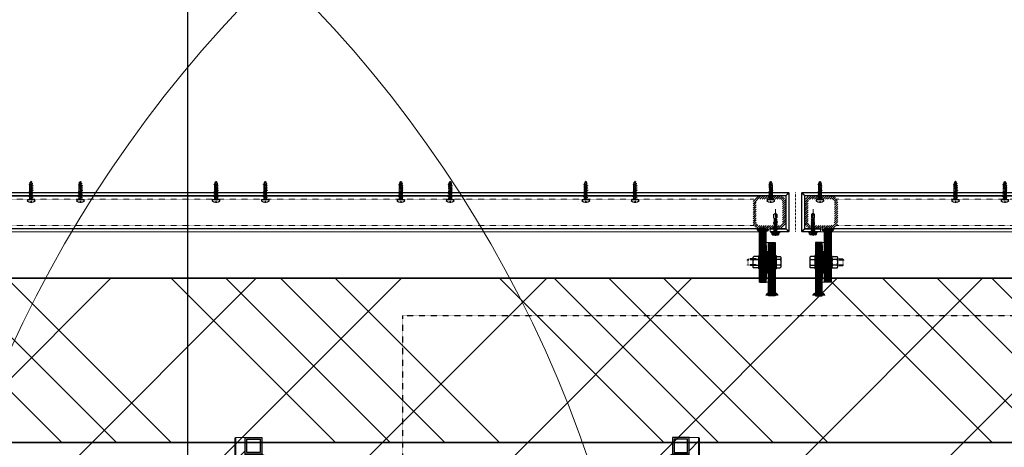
# Model space of a CAD drawing. Header units: millimetres. Extents: x -226731 to 126254, y -16359 to 60195.
# Tile 172 of 256: x -156328 to -155130, y 20519 to 21039. Entities that reach past the tile are written whole.
import ezdxf

# ---------------------------------------------------------------- set-up
doc = ezdxf.new("R2010")
doc.units = ezdxf.units.MM
doc.header["$LTSCALE"] = 0.1
doc.header["$MEASUREMENT"] = 0
for name, pattern in [('$0$HIDDEN', [0.375, 0.25, -0.125]), ('CENTER', [2, 1.25, -0.25, 0.25, -0.25]), ('HIDDEN', [0.375, 0.25, -0.125])]:
    doc.linetypes.add(name, pattern=pattern)
doc.layers.get('0').update_dxf_attribs({"lineweight": 5})
for name, color, linetype, lineweight in [('0_CCE_ FF_SIDE WALL SPRINKLER', 6, 'Continuous', 0), ('2_Centerline', 1, 'CENTER', 15), ('3_Hatch', 8, 'Continuous', 0), ('5. ACP', 4, 'Continuous', 13), ('ETECHNO-HVAC-CHW-RETURN', 5, 'Continuous', 30), ('HATCH', 9, 'Continuous', 0), ('PLY', 8, 'Continuous', 0), ('S2-Civil plan', 5, 'Continuous', 5), ('sag rod', 4, 'Continuous', 0), ('SPRINKLER COVERAGE AREA', 1, 'Continuous', 9)]:
    doc.layers.add(name, color=color, linetype=linetype, lineweight=lineweight)
for name, color, linetype in [('8_M-Steel', 32, 'Continuous'), ('9_Screws-Anchors', 1, 'Continuous'), ('A-Anno-Note', 211, 'Continuous'), ('CENTER LINE', 8, 'CENTER'), ('ELEVATION_4', 8, 'Continuous'), ('ETECHNO-HVAC-CHW-SUPPLY', 3, 'Continuous'), ('ETECHNO-HVAC-CUTOUT', 1, 'Continuous'), ('FIRE FIGHTING SERVICES', 5, 'Continuous'), ('HARDWARES', 7, 'Continuous'), ('HATCH-RCC', 205, 'Continuous'), ('NPC-P-Waste Water Pipe', 5, 'Continuous')]:
    doc.layers.add(name, color=color, linetype=linetype)
doc.layers.add('V.PORT', color=3, linetype='Continuous', plot=False)
doc.layers.add('ZINC HATCH', color=7, linetype='Continuous', true_color=0x827064, transparency=0.8)
doc.styles.add('A-ANNO-DIM regular', font='isocp.shx')
doc.dimstyles.new('A-100mm-Regular', dxfattribs={"dimtxt": 200, "dimasz": 100, "dimexe": 100, "dimexo": 10, "dimgap": 50, "dimtad": 1, "dimdec": 0, "dimzin": 12, "dimdsep": 46, "dimtxsty": 'A-ANNO-DIM regular', "dimblk": 'ARCHTICK', "dimcen": 0, "dimdle": 100, "dimclrd": 205, "dimclre": 205, "dimclrt": 211, "dimadec": 0, "dimazin": 0, "dimtfac": 1, "dimtdec": 0, "dimtix": 1, "dimtmove": 2, "dimatfit": 3, "dimldrblk": 'ARCHTICK', "dimfxl": 0, "dimtvp": 1, "dimtolj": 1, "dimtzin": 0, "dimarcsym": 0})
pattern_1 = [(225, (6209245.7714, 2014510.983), (1.3258252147, -1.3258252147), [])]
pattern_2 = [(45, (-6208149.8174, -2015614.983), (-0.88388347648, 0.88388347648), []), (135, (-6208149.8174, -2015614.983), (-0.88388347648, -0.88388347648), [])]
pattern_3 = [(45, (1e-10, 131.4376), (-0.8838835, 0.8838835), [])]
pattern_4 = [(45, (-6208149.8174, -2015603.983), (-0.88388347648, 0.88388347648), []), (135, (-6208149.8174, -2015603.983), (-0.88388347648, -0.88388347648), [])]
pattern_5 = [(45, (1e-10, 142.4376), (-0.8838835, 0.8838835), [])]

# ---------------------------------------------------------------- blocks, each defined once
blk = doc.blocks.new('*U434')
at = {"layer": 'CENTER LINE', "color": 8, "linetype": 'CENTER'}
blk.add_line((0, -19.1), (0, 3.8), dxfattribs=at)
at = {"layer": 'HARDWARES', "color": 8, "linetype": 'Continuous'}
for p, q in [((-4.5, 0), (-4.5, 1.2)), ((4.5, 0), (-4.5, 0)), ((-0.7, 2.6), (-0.7, 3.3)), ((0.7, 2.6), (-0.7, 2.6)), ((0.7, 2.6), (0.7, 3.3)), ((4.5, 1.2), (4.5, 0))]:
    blk.add_line(p, q, dxfattribs=at)
at = {"layer": 'HARDWARES', "color": 8}
for p, q in [((4.5, 0), (-4.5, 0)), ((4.5, 0.8), (4.5, 0))]:
    blk.add_line(p, q, dxfattribs=at)
at = {"layer": 'HARDWARES', "color": 8, "linetype": 'HIDDEN'}
for p, q in [((1.4, 0), (1.4, -0.3)), ((-1.4, -2.1), (-1.4, -3.5)), ((-1.4, -4.2), (-1.4, -5.6)), ((-1.4, -6.3), (-1.4, -7.7)), ((-1.4, -8.4), (-1.4, -9.8)), ((-1.4, -10.5), (-1.4, -11.9)), ((1.4, -1), (1.4, -2.4)), ((1.4, -3.1), (1.4, -4.5)), ((1.4, -5.2), (1.4, -6.6)), ((1.4, -7.3), (1.4, -8.7)), ((1.4, -9.4), (1.4, -10.8)), ((1.4, -11.5), (1.4, -12.9)), ((1.1, -19.5), (-1.8, -20.6)), ((2, -19.8), (-1.8, -20.6)), ((-1.8, -20.6), (-0.9, -20.9)), ((-1.4, -12.6), (-1.4, -14)), ((-1.4, -14.7), (-1.4, -16.1)), ((-0.9, -20.9), (2, -19.8)), ((1.1, -19.5), (2, -19.8)), ((1.4, -13.6), (1.4, -15))]:
    blk.add_line(p, q, dxfattribs=at)
for points in [[(-1.4, 0), (-1.4, -1.4)], [(2.4, -0.7), (1.4, -0.3), (-2.4, -1.7), (2.4, -0.7), (-1.4, -2.1), (-2.4, -1.7)], [(2.4, -2.8), (1.4, -2.4), (-2.4, -3.8), (2.4, -2.8), (-1.4, -4.2), (-2.4, -3.8)], [(2.4, -4.9), (1.4, -4.5), (-2.4, -5.9), (2.4, -4.9), (-1.4, -6.3), (-2.4, -5.9)], [(2.4, -7), (1.4, -6.6), (-2.4, -8), (2.4, -7), (-1.4, -8.4), (-2.4, -8)], [(2.4, -9.1), (1.4, -8.7), (-2.4, -10.1), (2.4, -9.1), (-1.4, -10.5), (-2.4, -10.1)], [(2.4, -11.2), (1.4, -10.8), (-2.4, -12.2), (2.4, -11.2), (-1.4, -12.6), (-2.4, -12.2)], [(2.4, -13.3), (1.4, -12.9), (-2.4, -14.3), (2.4, -13.3), (-1.4, -14.7), (-2.4, -14.3)], [(2.4, -15.4), (1.4, -15), (-2.4, -16.4), (2.4, -15.4), (-1.4, -16.8), (-2.4, -16.4)], [(2.4, -17.5), (1.5, -17.1), (-2.4, -18.5), (2.4, -17.5), (-1.4, -18.9), (-2.4, -18.5)]]:
    blk.add_lwpolyline(points, dxfattribs=at)
at = {"layer": 'HARDWARES', "color": 8, "linetype": 'Continuous'}
for centre, radius, start, end in [((-3.1, 1.2), 1.37, 131.7376, 180), ((-0.7, -2.3), 5.57, 89.5407, 126.6338), ((0.7, -2.3), 5.57, 53.3662, 90.4593), ((3.1, 1.2), 1.37, 0, 48.2624)]:
    blk.add_arc(centre, radius, start, end, dxfattribs=at)
at = {"layer": 'HARDWARES', "color": 8, "linetype": 'HIDDEN'}
for centre, start, end in [((15.4, -16), 182.508, 187.2926), ((15.3, -16), 189.5795, 194.5622), ((15.3, -16), 196.6931, 203.9435), ((-15.3, -16), 336.0565, 345.4243), ((-15.3, -16), 347.9668, 353.6815), ((-15.3, -16), 356.0961, 1.0584)]:
    blk.add_arc(centre, 16.8, start, end, dxfattribs=at)
blk = doc.blocks.new('A$C42b1a113')
at = {"layer": 'HARDWARES', "rotation": 270}
for p in [(8.8, 30), (8.8, -30)]:
    blk.add_blockref('*U434', p, dxfattribs=at)
blk = doc.blocks.new('*U559')
at = {"layer": '3_Hatch'}
blk.add_blockref('A$C42b1a113', (68.5, 0), dxfattribs=at)
blk = doc.blocks.new('*U558')
at = {"layer": '3_Hatch', "color": 0, "linetype": 'ByBlock', "lineweight": -2}
for p in [(0, 2025), (0, 1800), (0, 1575), (0, 1350), (0, 1125), (0, 900)]:
    blk.add_blockref('*U559', p, dxfattribs=at)
blk = doc.blocks.new('A$C77ddd433')
at = {"layer": '2_Centerline', "color": 8, "linetype": 'CENTER', "ltscale": 0.25}
blk.add_lwpolyline([(0, -4.6), (0, 27.8)], dxfattribs=at)
at = {"layer": 'HARDWARES', "color": 8, "linetype": 'HIDDEN'}
for p, q in [((2.1, 15.1), (-2.1, 14.4)), ((-2.1, 14.4), (-1.6, 14.7)), ((-1.4, 14.5), (-2.1, 14.4)), ((-2.1, 14.4), (-1.6, 14.1)), ((2.1, 13.6), (-2.1, 12.9)), ((-2.1, 12.9), (-1.6, 13.2)), ((-2.1, 12.9), (-1.6, 12.6)), ((2.1, 12.3), (-2.1, 11.7)), ((-1.9, 15.9), (-1.6, 16.1)), ((-1.9, 15.9), (-1.6, 16)), ((-1.8, 15.7), (-1.9, 15.9)), ((-1.6, 17.1), (-1.8, 17)), ((-1.8, 17), (-1.6, 16.9)), ((-1.8, 17), (-1.8, 17)), ((-1.8, 17), (-1.8, 17)), ((-1.6, 15.7), (-1.8, 15.7)), ((-1.8, 15.7), (-1.6, 15.5)), ((-1.7, 21.6), (-0.1, 22.8)), ((-1.7, 21.6), (-1.7, 17.2)), ((-1.7, 17.2), (-1.6, 17.1)), ((0, 22.7), (-1.6, 21.5)), ((-1.6, 21.5), (-1.6, 17.1)), ((-1.6, 16.6), (-1.6, 17.1)), ((-1.6, 16.7), (-1.6, 16.3)), ((-1.6, 15.6), (-1.6, 16.4)), ((-1.6, 15.7), (-1.6, 15.7)), ((-1.6, 14.7), (-1.6, 15.5)), ((1.6, 15.4), (-1.6, 14.7)), ((1.6, 14.8), (-1.6, 14.1)), ((-1.6, 13.2), (-1.6, 14.1)), ((1.6, 13.9), (-1.6, 13.2)), ((-1.6, 13.2), (-1.6, 13.9)), ((1.6, 13.9), (-1.6, 13.2)), ((1.6, 13.3), (-1.6, 12.6)), ((1.6, 12.6), (-1.6, 11.9)), ((-1.6, 11.9), (-1.6, 12.6)), ((1.6, 12.1), (-1.6, 11.4)), ((-0.8, 16.7), (-0.6, 20.1)), ((-0.8, 17.3), (-0.3, 17.3)), ((1.6, 16.8), (-0.8, 16.3)), ((-0.8, 16.2), (1.8, 16.7)), ((-0.8, 16.2), (1.8, 16.7)), ((-0.8, 16.7), (-0.8, 15.7)), ((1.8, 16.4), (-0.8, 15.9)), ((1.8, 16.3), (-0.8, 15.9)), ((1.6, 16.2), (-0.8, 15.7)), ((-0.1, 17.3), (-0.7, 17.2)), ((-0.1, 17.3), (-0.7, 17.1)), ((0, 22.8), (-0.6, 20.1)), ((0.2, 22.8), (-0.1, 22.8)), ((1.7, 21.6), (0.2, 22.8)), ((1.6, 16.8), (1.8, 16.9)), ((1.6, 16.8), (1.8, 16.7)), ((1.8, 16.4), (1.6, 16.2)), ((1.6, 15.4), (1.6, 16.2)), ((2.1, 15.1), (1.6, 15.4)), ((2.1, 15.1), (1.6, 14.8)), ((1.6, 13.9), (1.6, 14.8)), ((2.1, 13.6), (1.6, 13.9)), ((2.1, 13.6), (1.6, 13.9)), ((2.1, 13.6), (1.6, 13.3)), ((1.6, 12.7), (1.6, 13.3)), ((2.1, 12.3), (1.6, 12.6)), ((2.1, 12.3), (1.6, 12.1)), ((1.6, 11.4), (1.6, 12.1)), ((1.8, 16.9), (1.8, 21.6)), ((1.8, 16.4), (1.8, 16.7)), ((1.8, 15.4), (1.8, 15.4)), ((1.8, 15.1), (1.8, 15.1)), ((-2.1, 11.7), (-1.6, 11.9)), ((-2.1, 11.7), (-1.6, 11.4)), ((2.1, 11.1), (-2.1, 10.4)), ((-2.1, 10.4), (-1.6, 10.7)), ((-2.1, 10.4), (-1.6, 10.1)), ((2.1, 9.9), (-2.1, 9.2)), ((2.1, 9.9), (-2.1, 9.2)), ((-2.1, 9.2), (-1.6, 9.5)), ((-2.1, 9.2), (-1.6, 9.5)), ((-2.1, 9.2), (-1.6, 8.9)), ((2.1, 8.6), (-2.1, 7.9)), ((-2.1, 7.9), (-1.6, 8.2)), ((-2.1, 8), (-1.6, 7.7)), ((2.1, 7.4), (-2.1, 6.7)), ((-2.1, 6.7), (-1.6, 7)), ((-2.1, 6.7), (-1.6, 6.4)), ((2.1, 6.2), (-2.1, 5.5)), ((-2.1, 5.5), (-1.6, 5.7)), ((-2.1, 5.5), (-1.6, 5.2)), ((2.1, 4.9), (-2.1, 4.2)), ((-2.1, 4.2), (-1.6, 4.5)), ((-2.1, 4.2), (-1.6, 3.9)), ((2.1, 3.6), (-2.1, 2.9)), ((-2.1, 2.9), (-1.6, 3.2)), ((-2.1, 2.9), (-1.6, 2.7)), ((2.1, 2.4), (-2.1, 1.7)), ((-2.1, 1.7), (-1.6, 2)), ((-2.1, 1.7), (-1.6, 1.4)), ((1.6, 11.4), (-1.6, 10.7)), ((-1.6, 10.7), (-1.6, 11.4)), ((1.6, 10.8), (-1.6, 10.1)), ((1.6, 10.2), (-1.6, 9.5)), ((1.6, 10.2), (-1.6, 9.5)), ((-1.6, 9.5), (-1.6, 10.2)), ((1.6, 9.6), (-1.6, 8.9)), ((1.6, 9.6), (-1.6, 8.9)), ((1.6, 8.9), (-1.6, 8.2)), ((-1.6, 8.2), (-1.6, 8.9)), ((1.6, 8.4), (-1.6, 7.7)), ((1.6, 8.3), (-1.6, 7.6)), ((1.6, 7.7), (-1.6, 7)), ((-1.6, 7), (-1.6, 7.7)), ((1.6, 7.1), (-1.6, 6.4)), ((1.6, 6.4), (-1.6, 5.7)), ((-1.6, 5.7), (-1.6, 6.4)), ((1.6, 5.9), (-1.6, 5.2)), ((1.6, 5.2), (-1.6, 4.5)), ((-1.6, 4.5), (-1.6, 5.2)), ((1.6, 4.6), (-1.6, 3.9)), ((1.6, 3.9), (-1.6, 3.2)), ((-1.6, 3.2), (-1.6, 3.9)), ((1.6, 3.3), (-1.6, 2.7)), ((-1.6, 2), (-1.6, 2.7)), ((1.6, 2.7), (-1.6, 2)), ((1.6, 2.1), (-1.6, 1.4)), ((1.6, 1.4), (-1.6, 0.7)), ((2.1, 11.1), (1.6, 11.4)), ((2.1, 11.1), (1.6, 10.8)), ((1.6, 10.2), (1.6, 10.9)), ((2.1, 9.9), (1.6, 10.2)), ((2.1, 9.9), (1.6, 9.6)), ((2.1, 9.9), (1.6, 9.6)), ((1.6, 9), (1.6, 9.6)), ((1.6, 9), (1.6, 9.6)), ((2.1, 8.6), (1.6, 8.9)), ((2.1, 8.6), (1.6, 8.3)), ((1.6, 7.7), (1.6, 8.4)), ((1.6, 7.7), (1.6, 8.3)), ((2.1, 7.4), (1.6, 7.7)), ((2.1, 7.4), (1.6, 7.1)), ((1.6, 6.5), (1.6, 7.1)), ((2.1, 6.2), (1.6, 6.4)), ((2.1, 6.2), (1.6, 5.9)), ((1.6, 5.2), (1.6, 5.9)), ((2.1, 4.9), (1.6, 5.2)), ((2.1, 4.9), (1.6, 4.6)), ((1.6, 4), (1.6, 4.6)), ((2.1, 3.6), (1.6, 3.9)), ((2.1, 3.6), (1.6, 3.3)), ((1.6, 2.7), (1.6, 3.3)), ((2.1, 2.4), (1.6, 2.7)), ((2.1, 2.4), (1.6, 2.1)), ((1.6, 1.4), (1.6, 2.1)), ((2.1, 1.1), (1.6, 1.4))]:
    blk.add_line(p, q, dxfattribs=at)
at = {"layer": 'HARDWARES', "color": 8}
for p, q in [((2.1, 1.1), (-1.8, 0.5)), ((2.1, 1.1), (-1.8, 0.6)), ((-1.8, 0.6), (-1.6, 0.7)), ((-1.6, 0.5), (-1.8, 0.6)), ((-1.8, 0.6), (-1.6, 0.6)), ((-1.6, 0.6), (-1.8, 0.6)), ((-1.8, 0.4), (-1.6, 0.5)), ((-1.8, 0.4), (1.8, 0.4)), ((-1.6, 0.7), (-1.6, 1.4)), ((1.6, 0.8), (-1.6, 0.5)), ((2.1, 1.1), (1.6, 0.8)), ((1.8, 0.4), (1.6, 0.8)), ((-3.8, 0), (-4.9, -0.3)), ((4.8, -0.3), (-4.8, -0.3)), ((4.8, -1), (-4.8, -1)), ((-4.1, -2.9), (-4.1, -1)), ((-3.7, -0.3), (-3.8, 0)), ((3.8, -0.3), (-3.8, -0.3)), ((-2.6, 0), (-3.7, -0.3)), ((3.6, -3.6), (-3.6, -3.6)), ((3.2, -0.3), (-3.2, -0.3)), ((3.2, -0.3), (-3.2, -0.3)), ((-3.1, -3.6), (-3.1, -3.1)), ((3, -2.9), (-3, -2.9)), ((-2.5, -0.3), (-2.6, 0)), ((-1.3, 0), (-2.5, -0.3)), ((-1.8, -2.9), (-1.8, -1)), ((-1.2, -0.3), (-1.3, 0)), ((-0.1, 0), (-1.2, -0.3)), ((-0.2, -0.3), (-0.2, -0.3)), ((0, -0.3), (-0.1, 0)), ((1.1, 0), (0, -0.3)), ((0, -0.3), (0, -0.2)), ((1.2, -0.3), (1.1, 0)), ((2.4, 0), (1.2, -0.3)), ((1.8, -2.9), (1.8, -1)), ((2.5, -0.3), (2.4, 0)), ((3.6, 0), (2.5, -0.3)), ((3.1, -3.6), (3.1, -3.1)), ((3.7, -0.3), (3.6, 0)), ((4.8, 0), (3.7, -0.3)), ((4.1, -2.9), (4.1, -1)), ((5, -0.3), (4.8, 0)), ((5.2, -0.6), (5.2, -0.6))]:
    blk.add_line(p, q, dxfattribs=at)
at = {"layer": 'HARDWARES', "color": 8, "linetype": 'HIDDEN'}
for centre, radius, start, end in [((-1.4, 15.6), 0.249, 193.1798, 252.3079), ((-1.2, 15.7), 0.377, 232.4908, 358.8807), ((0.6, 22.1), 1.29, 224.1776, 338.0865)]:
    blk.add_arc(centre, radius, start, end, dxfattribs=at)
at = {"layer": 'HARDWARES', "color": 8}
for centre, radius, start, end in [((-2.4, 0.4), 0.677, 298.4421, 0), ((2.4, 0.4), 0.677, 180, 229.3695), ((-4.8, -0.6), 0.381, 90, 180), ((-4.8, -0.6), 0.381, 180, 270), ((-3.1, -2.7), 1.01, 190.7491, 240.7809), ((-3, -3.1), 0.169, 90, 180), ((-3.4, -1.8), 1.91, 287.0378, 324.0067), ((-0.3, -1.8), 1.91, 215.9933, 252.9622), ((0.3, -1.8), 1.91, 287.0378, 323.6813), ((3.4, -1.8), 1.91, 216.3187, 252.9622), ((3, -3.1), 0.169, 0, 90), ((3.1, -2.7), 1.01, 299.2191, 349.2509), ((4.8, -0.6), 0.381, 0, 90), ((4.8, -0.6), 0.381, 270, 0)]:
    blk.add_arc(centre, radius, start, end, dxfattribs=at)
blk = doc.blocks.new('M8N')
at = {"layer": '9_Screws-Anchors', "color": 8, "linetype": 'ByBlock'}
for p, q in [((-7, 5.3), (-7, -5.2)), ((-1, 7), (-6.2, 7)), ((-6.2, 3.5), (-1, 3.5)), ((0, 5.3), (0, -5.2)), ((0, 5.3), (0, -5.2)), ((-6.2, -3.5), (-1, -3.5)), ((-1, -7), (-6.2, -7))]:
    blk.add_line(p, q, dxfattribs=at)
for centre, radius, start, end in [((-4.7, 5.3), 2.3, 130.5275, 229.4725), ((1, 0), 8, 154.0555, 205.9445), ((1, 0), 8, 154.0555, 205.9445), ((-2.3, 5.3), 2.3, 310.5275, 49.4725), ((-8, 0), 8, 334.0555, 25.9445), ((-4.7, -5.2), 2.3, 130.5275, 229.4725), ((-2.3, -5.2), 2.3, 310.5275, 49.4725)]:
    blk.add_arc(centre, radius, start, end, dxfattribs=at)
blk = doc.blocks.new('M8FW')
at = {"layer": '9_Screws-Anchors', "color": 8, "linetype": 'ByBlock'}
for p, q in [((0, 8), (0, -8)), ((1, 8), (0, 8)), ((1, 8), (1, -8)), ((1, -8), (0, -8))]:
    blk.add_line(p, q, dxfattribs=at)
blk = doc.blocks.new('m8nw')
at = {"layer": '9_Screws-Anchors', "color": 8, "linetype": 'ByBlock'}
for name in ['M8N', 'M8FW']:
    blk.add_blockref(name, (-1, 0), dxfattribs=at)
blk = doc.blocks.new('M8H')
at = {"layer": '9_Screws-Anchors', "color": 8, "linetype": 'ByBlock'}
for p, q in [((-6, 5.3), (-6, -5.2)), ((0, 7), (-5.2, 7)), ((-5.2, 3.5), (0, 3.5)), ((0, 7), (0, -7)), ((-5.2, -3.5), (0, -3.5)), ((0, -7), (-5.2, -7))]:
    blk.add_line(p, q, dxfattribs=at)
for centre, radius, start, end in [((-3.7, 5.3), 2.3, 130.5275, 229.4725), ((2, 0), 8, 154.0555, 205.9445), ((2, 0), 8, 154.0555, 205.9445), ((-3.7, -5.2), 2.3, 130.5275, 229.4725)]:
    blk.add_arc(centre, radius, start, end, dxfattribs=at)
blk = doc.blocks.new('*U439')
at = {"layer": '3_Hatch', "linetype": 'Continuous'}
h = blk.add_hatch(dxfattribs=at)
h.set_pattern_fill('ANSI31', color=8, scale=15, angle=180)
h.set_pattern_definition(pattern_1)
edge = h.paths.add_edge_path(flags=16)
edge.add_line((12, -15.5), (36, -15.5))
edge.add_arc((36, -19.5), 4, 0, 90, ccw=False)
edge.add_line((40, -19.5), (40, -43.5))
edge.add_arc((36, -43.5), 4, 270, 360, ccw=False)
edge.add_line((36, -47.5), (12, -47.5))
edge.add_arc((12, -43.5), 4, 180, 270, ccw=False)
edge.add_line((8, -43.5), (8, -19.5))
edge.add_arc((12, -19.5), 4, 90, 180, ccw=False)
edge = h.paths.add_edge_path()
edge.add_line((36, -11.5), (12, -11.5))
edge.add_arc((12, -19.5), 8, 90, 180)
edge.add_line((4, -19.5), (4, -43.5))
edge.add_arc((12, -43.5), 8, 180, 270)
edge.add_line((12, -51.5), (36, -51.5))
edge.add_arc((36, -43.5), 8, 270, 360)
edge.add_line((44, -43.5), (44, -19.5))
edge.add_arc((36, -19.5), 8, 0, 90)
h = blk.add_hatch(color=8, dxfattribs=at)
h.dxf.hatch_style = 1
edge = h.paths.add_edge_path()
edge.add_arc((125.8, -24.5), 4, 90, 180)
edge.add_line((121.8, -24.5), (125.8, -24.5))
edge.add_line((125.8, -24.5), (125.8, -20.5))
h = blk.add_hatch(color=8, dxfattribs=at)
h.dxf.hatch_style = 1
edge = h.paths.add_edge_path()
edge.add_arc((44, -35.5), 4, 0, 90)
edge.add_line((44, -31.5), (44, -35.5))
edge.add_line((44, -35.5), (48, -35.5))
h = blk.add_hatch(dxfattribs=at)
h.set_pattern_fill('ANSI37', color=8, scale=10)
h.set_pattern_definition(pattern_2)
h.paths.add_polyline_path([(48, -35.5), (44, -35.5), (44, -43.5), (48, -43.5)])
at = {"layer": '3_Hatch'}
h = blk.add_hatch(dxfattribs=at)
h.set_pattern_fill('ANSI31', color=8, scale=10)
h.set_pattern_definition(pattern_3)
h.paths.add_polyline_path([(44, -43.5), (109, -43.5), (109, -35.5), (44, -35.5)])
h = blk.add_hatch(dxfattribs=at)
h.set_pattern_fill('ANSI31', color=8, scale=10)
h.set_pattern_definition(pattern_5)
h.paths.add_polyline_path([(125.8, -32.5), (60.8, -32.5), (60.8, -24.5), (125.8, -24.5)])
at = {"layer": '3_Hatch', "linetype": 'Continuous'}
h = blk.add_hatch(dxfattribs=at)
h.set_pattern_fill('ANSI37', color=8, scale=10)
h.set_pattern_definition(pattern_4)
h.paths.add_polyline_path([(121.8, -24.5), (125.8, -24.5), (125.8, -32.5), (121.8, -32.5)])
h = blk.add_hatch(color=8, dxfattribs=at)
h.dxf.hatch_style = 1
edge = h.paths.add_edge_path()
edge.add_arc((125.8, -32.5), 4, 180, 270)
edge.add_line((125.8, -36.5), (125.8, -32.5))
edge.add_line((125.8, -32.5), (121.8, -32.5))
h = blk.add_hatch(color=8, dxfattribs=at)
h.dxf.hatch_style = 1
edge = h.paths.add_edge_path()
edge.add_arc((44, -43.5), 4, 270, 360)
edge.add_line((48, -43.5), (44, -43.5))
edge.add_line((44, -43.5), (44, -47.5))
at = {"layer": '2_Centerline', "color": 8}
blk.add_lwpolyline([(0, 0), (48, 0)], dxfattribs=at)
at = {"layer": '3_Hatch', "color": 8, "linetype": 'Continuous'}
blk.add_lwpolyline([(47.5, -1169.5), (47.5, -1191.5, -0.414214), (47, -1192), (1, -1192, -0.414214), (0.5, -1191.5), (0.5, -8.5, -0.414214), (1, -8), (47, -8, -0.414214), (47.5, -8.5), (47.5, -30.5)], format="xyb", dxfattribs=at)
blk.add_lwpolyline([(44.5, -30.5), (44.5, -11), (3.5, -11), (3.5, -1189), (44.5, -1189), (44.5, -1169.5)], dxfattribs=at)
at = {"layer": '3_Hatch', "color": 8}
blk.add_lwpolyline([(60.8, -32.5), (109, -32.5), (109, -35.5), (60.8, -35.5)], close=True, dxfattribs=at)
blk.add_lwpolyline([(109, -32.5), (60.8, -35.5), (60.8, -32.5), (109, -35.5), (109, -32.5)], dxfattribs=at)
at = {"layer": '3_Hatch', "color": 8, "linetype": 'HIDDEN'}
for points in [[(8, -50.4), (8, -1149.6)], [(40, -50.4), (40, -1149.6)]]:
    blk.add_lwpolyline(points, dxfattribs=at)
at = {"layer": '5. ACP', "color": 8, "linetype": 'Continuous'}
blk.add_lwpolyline([(44, -1169.5), (48, -1169.5), (48, -1191.5, -0.414214), (47, -1192.5), (1, -1192.5, -0.414214), (0, -1191.5), (0, -8.5, -0.414214), (1, -7.5), (47, -7.5, -0.414214), (48, -8.5), (48, -30.5), (44, -30.5), (44, -11.5), (4, -11.5), (4, -1188.5), (44, -1188.5)], format="xyb", close=True, dxfattribs=at)
for points in [[(1, -8), (4, -11.5), (0.5, -8.5)], [(47.5, -8.5), (44, -11.5), (47, -8)], [(48, -30.5), (48, -1156.5)]]:
    blk.add_lwpolyline(points, dxfattribs=at)
at = {"layer": '8_M-Steel', "color": 8}
for points in [[(44, -43.5), (109, -43.5), (109, -35.5), (44, -35.5), (44, -43.5)], [(125.8, -32.5), (60.8, -32.5), (60.8, -24.5), (125.8, -24.5), (125.8, -32.5)], [(4, -43.5), (4, -1156.5)], [(44, -43.5), (44, -1156.5)], [(109, -43.5), (44, -43.5)]]:
    blk.add_lwpolyline(points, dxfattribs=at)
at = {"layer": '9_Screws-Anchors', "color": 8, "linetype": 'HIDDEN'}
for p, q in [((80.9, -23.5), (80.9, -57.5)), ((81.9, -23.5), (81.9, -58.5)), ((87.9, -23.5), (87.9, -58.5)), ((88.9, -23.5), (88.9, -57.5)), ((80.9, -57.5), (88.9, -57.5)), ((80.9, -57.5), (81.9, -58.5)), ((81.9, -58.5), (87.9, -58.5)), ((88.9, -57.5), (87.9, -58.5))]:
    blk.add_line(p, q, dxfattribs=at)
at = {"color": 8, "xscale": -1, "zscale": 0.001, "rotation": 270}
blk.add_blockref('m8nw', (84.9, -43.5), dxfattribs=at)
at = {"layer": '3_Hatch', "color": 8, "linetype": 'Continuous', "xscale": -1, "rotation": 90}
blk.add_blockref('A$C77ddd433', (48, -21.5), dxfattribs=at)
at = {"layer": '9_Screws-Anchors', "color": 8, "xscale": -1, "rotation": 90}
for name in ['M8FW', 'M8H']:
    blk.add_blockref(name, (84.9, -23.5), dxfattribs=at)
blk = doc.blocks.new('*U440')
at = {"layer": '3_Hatch', "linetype": 'Continuous'}
h = blk.add_hatch(dxfattribs=at)
h.set_pattern_fill('ANSI31', color=8, scale=15, angle=180)
h.set_pattern_definition(pattern_1)
edge = h.paths.add_edge_path(flags=16)
edge.add_line((12, -15.5), (36, -15.5))
edge.add_arc((36, -19.5), 4, 0, 90, ccw=False)
edge.add_line((40, -19.5), (40, -43.5))
edge.add_arc((36, -43.5), 4, 270, 360, ccw=False)
edge.add_line((36, -47.5), (12, -47.5))
edge.add_arc((12, -43.5), 4, 180, 270, ccw=False)
edge.add_line((8, -43.5), (8, -19.5))
edge.add_arc((12, -19.5), 4, 90, 180, ccw=False)
edge = h.paths.add_edge_path()
edge.add_line((36, -11.5), (12, -11.5))
edge.add_arc((12, -19.5), 8, 90, 180)
edge.add_line((4, -19.5), (4, -43.5))
edge.add_arc((12, -43.5), 8, 180, 270)
edge.add_line((12, -51.5), (36, -51.5))
edge.add_arc((36, -43.5), 8, 270, 360)
edge.add_line((44, -43.5), (44, -19.5))
edge.add_arc((36, -19.5), 8, 0, 90)
h = blk.add_hatch(color=8, dxfattribs=at)
h.dxf.hatch_style = 1
edge = h.paths.add_edge_path()
edge.add_arc((125.8, -24.5), 4, 90, 180)
edge.add_line((121.8, -24.5), (125.8, -24.5))
edge.add_line((125.8, -24.5), (125.8, -20.5))
h = blk.add_hatch(color=8, dxfattribs=at)
h.dxf.hatch_style = 1
edge = h.paths.add_edge_path()
edge.add_arc((44, -35.5), 4, 0, 90)
edge.add_line((44, -31.5), (44, -35.5))
edge.add_line((44, -35.5), (48, -35.5))
h = blk.add_hatch(dxfattribs=at)
h.set_pattern_fill('ANSI37', color=8, scale=10)
h.set_pattern_definition(pattern_2)
h.paths.add_polyline_path([(48, -35.5), (44, -35.5), (44, -43.5), (48, -43.5)])
at = {"layer": '3_Hatch'}
h = blk.add_hatch(dxfattribs=at)
h.set_pattern_fill('ANSI31', color=8, scale=10)
h.set_pattern_definition(pattern_3)
h.paths.add_polyline_path([(44, -43.5), (109, -43.5), (109, -35.5), (44, -35.5)])
h = blk.add_hatch(dxfattribs=at)
h.set_pattern_fill('ANSI31', color=8, scale=10)
h.set_pattern_definition(pattern_5)
h.paths.add_polyline_path([(125.8, -32.5), (60.8, -32.5), (60.8, -24.5), (125.8, -24.5)])
at = {"layer": '3_Hatch', "linetype": 'Continuous'}
h = blk.add_hatch(dxfattribs=at)
h.set_pattern_fill('ANSI37', color=8, scale=10)
h.set_pattern_definition(pattern_4)
h.paths.add_polyline_path([(121.8, -24.5), (125.8, -24.5), (125.8, -32.5), (121.8, -32.5)])
h = blk.add_hatch(color=8, dxfattribs=at)
h.dxf.hatch_style = 1
edge = h.paths.add_edge_path()
edge.add_arc((125.8, -32.5), 4, 180, 270)
edge.add_line((125.8, -36.5), (125.8, -32.5))
edge.add_line((125.8, -32.5), (121.8, -32.5))
h = blk.add_hatch(color=8, dxfattribs=at)
h.dxf.hatch_style = 1
edge = h.paths.add_edge_path()
edge.add_arc((44, -43.5), 4, 270, 360)
edge.add_line((48, -43.5), (44, -43.5))
edge.add_line((44, -43.5), (44, -47.5))
h = blk.add_hatch(dxfattribs=at)
h.set_pattern_fill('ANSI31', color=8, scale=15, angle=180)
h.set_pattern_definition([(225, (6209245.7714, 2014953.983), (1.3258252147, -1.3258252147), [])])
edge = h.paths.add_edge_path(flags=16)
edge.add_line((36, -1109.5), (12, -1109.5))
edge.add_arc((12, -1105.5), 4, 180, 270, ccw=False)
edge.add_line((8, -1105.5), (8, -1081.5))
edge.add_arc((12, -1081.5), 4, 90, 180, ccw=False)
edge.add_line((12, -1077.5), (36, -1077.5))
edge.add_arc((36, -1081.5), 4, 0, 90, ccw=False)
edge.add_line((40, -1081.5), (40, -1105.5))
edge.add_arc((36, -1105.5), 4, 270, 360, ccw=False)
edge = h.paths.add_edge_path()
edge.add_line((12, -1113.5), (36, -1113.5))
edge.add_arc((36, -1105.5), 8, 270, 360)
edge.add_line((44, -1105.5), (44, -1081.5))
edge.add_arc((36, -1081.5), 8, 0, 90)
edge.add_line((36, -1073.5), (12, -1073.5))
edge.add_arc((12, -1081.5), 8, 90, 180)
edge.add_line((4, -1081.5), (4, -1105.5))
edge.add_arc((12, -1105.5), 8, 180, 270)
h = blk.add_hatch(color=8, dxfattribs=at)
h.dxf.hatch_style = 1
edge = h.paths.add_edge_path()
edge.add_arc((44, -1081.5), 4, 0, 90)
edge.add_line((44, -1077.5), (44, -1081.5))
edge.add_line((44, -1081.5), (48, -1081.5))
h = blk.add_hatch(dxfattribs=at)
h.set_pattern_fill('ANSI37', color=8, scale=10)
h.set_pattern_definition(pattern_2)
h.paths.add_polyline_path([(48, -1089.5), (44, -1089.5), (44, -1081.5), (48, -1081.5)])
at = {"layer": '3_Hatch'}
h = blk.add_hatch(dxfattribs=at)
h.set_pattern_fill('ANSI31', color=8, scale=10)
h.set_pattern_definition(pattern_3)
h.paths.add_polyline_path([(44, -1081.5), (109, -1081.5), (109, -1089.5), (44, -1089.5)])
at = {"layer": '3_Hatch', "linetype": 'Continuous'}
h = blk.add_hatch(color=8, dxfattribs=at)
h.dxf.hatch_style = 1
edge = h.paths.add_edge_path()
edge.add_arc((44, -1089.5), 4, 270, 360)
edge.add_line((48, -1089.5), (44, -1089.5))
edge.add_line((44, -1089.5), (44, -1093.5))
h = blk.add_hatch(color=8, dxfattribs=at)
h.dxf.hatch_style = 1
edge = h.paths.add_edge_path()
edge.add_arc((125.8, -1092.5), 4, 90, 180)
edge.add_line((121.8, -1092.5), (125.8, -1092.5))
edge.add_line((125.8, -1092.5), (125.8, -1088.5))
at = {"layer": '3_Hatch'}
h = blk.add_hatch(dxfattribs=at)
h.set_pattern_fill('ANSI31', color=8, scale=10)
h.set_pattern_definition(pattern_5)
h.paths.add_polyline_path([(125.8, -1092.5), (60.8, -1092.5), (60.8, -1100.5), (125.8, -1100.5)])
at = {"layer": '3_Hatch', "linetype": 'Continuous'}
h = blk.add_hatch(dxfattribs=at)
h.set_pattern_fill('ANSI37', color=8, scale=10)
h.set_pattern_definition(pattern_4)
h.paths.add_polyline_path([(121.8, -1100.5), (125.8, -1100.5), (125.8, -1092.5), (121.8, -1092.5)])
h = blk.add_hatch(color=8, dxfattribs=at)
h.dxf.hatch_style = 1
edge = h.paths.add_edge_path()
edge.add_arc((125.8, -1100.5), 4, 180, 270)
edge.add_line((125.8, -1104.5), (125.8, -1100.5))
edge.add_line((125.8, -1100.5), (121.8, -1100.5))
at = {"layer": '2_Centerline', "color": 8}
for points in [[(0, 0), (48, 0)], [(0, -1125), (48, -1125)]]:
    blk.add_lwpolyline(points, dxfattribs=at)
at = {"layer": '3_Hatch', "color": 8, "linetype": 'Continuous'}
blk.add_lwpolyline([(47.5, -1094.5), (47.5, -1116.5, -0.414214), (47, -1117), (1, -1117, -0.414214), (0.5, -1116.5), (0.5, -8.5, -0.414214), (1, -8), (47, -8, -0.414214), (47.5, -8.5), (47.5, -30.5)], format="xyb", dxfattribs=at)
blk.add_lwpolyline([(44.5, -30.5), (44.5, -11), (3.5, -11), (3.5, -1114), (44.5, -1114), (44.5, -1094.5)], dxfattribs=at)
at = {"layer": '3_Hatch', "color": 8}
for points in [[(60.8, -32.5), (109, -32.5), (109, -35.5), (60.8, -35.5)], [(60.8, -1092.5), (109, -1092.5), (109, -1089.5), (60.8, -1089.5)]]:
    blk.add_lwpolyline(points, close=True, dxfattribs=at)
for points in [[(109, -32.5), (60.8, -35.5), (60.8, -32.5), (109, -35.5), (109, -32.5)], [(109, -1092.5), (60.8, -1089.5), (60.8, -1092.5), (109, -1089.5), (109, -1092.5)]]:
    blk.add_lwpolyline(points, dxfattribs=at)
at = {"layer": '3_Hatch', "color": 8, "linetype": 'HIDDEN'}
for points in [[(8, -50.4), (8, -1074.6)], [(40, -50.4), (40, -1074.6)]]:
    blk.add_lwpolyline(points, dxfattribs=at)
at = {"layer": '5. ACP', "color": 8, "linetype": 'Continuous'}
blk.add_lwpolyline([(44, -1094.5), (48, -1094.5), (48, -1116.5, -0.414214), (47, -1117.5), (1, -1117.5, -0.414214), (0, -1116.5), (0, -8.5, -0.414214), (1, -7.5), (47, -7.5, -0.414214), (48, -8.5), (48, -30.5), (44, -30.5), (44, -11.5), (4, -11.5), (4, -1113.5), (44, -1113.5)], format="xyb", close=True, dxfattribs=at)
for points in [[(1, -8), (4, -11.5), (0.5, -8.5)], [(47.5, -8.5), (44, -11.5), (47, -8)], [(48, -30.5), (48, -1081.5)], [(1, -1117), (4, -1113.5), (0.5, -1116.5)], [(47.5, -1116.5), (44, -1113.5), (47, -1117)]]:
    blk.add_lwpolyline(points, dxfattribs=at)
at = {"layer": '8_M-Steel', "color": 8}
for points in [[(44, -43.5), (109, -43.5), (109, -35.5), (44, -35.5), (44, -43.5)], [(125.8, -32.5), (60.8, -32.5), (60.8, -24.5), (125.8, -24.5), (125.8, -32.5)], [(4, -43.5), (4, -1081.5)], [(44, -43.5), (44, -1081.5)], [(109, -43.5), (44, -43.5)], [(109, -1081.5), (44, -1081.5)], [(44, -1081.5), (109, -1081.5), (109, -1089.5), (44, -1089.5), (44, -1081.5)], [(125.8, -1092.5), (60.8, -1092.5), (60.8, -1100.5), (125.8, -1100.5), (125.8, -1092.5)]]:
    blk.add_lwpolyline(points, dxfattribs=at)
at = {"layer": '9_Screws-Anchors', "color": 8, "linetype": 'HIDDEN'}
for p, q in [((80.9, -23.5), (80.9, -57.5)), ((81.9, -23.5), (81.9, -58.5)), ((87.9, -23.5), (87.9, -58.5)), ((88.9, -23.5), (88.9, -57.5)), ((80.9, -57.5), (88.9, -57.5)), ((80.9, -57.5), (81.9, -58.5)), ((81.9, -58.5), (87.9, -58.5)), ((88.9, -57.5), (87.9, -58.5)), ((80.9, -1067.5), (81.9, -1066.5)), ((80.9, -1101.5), (80.9, -1067.5)), ((80.9, -1067.5), (88.9, -1067.5)), ((81.9, -1101.5), (81.9, -1066.5)), ((81.9, -1066.5), (87.9, -1066.5)), ((87.9, -1101.5), (87.9, -1066.5)), ((88.9, -1067.5), (87.9, -1066.5)), ((88.9, -1101.5), (88.9, -1067.5))]:
    blk.add_line(p, q, dxfattribs=at)
at = {"color": 8, "xscale": -1, "zscale": 0.001, "rotation": 270}
blk.add_blockref('m8nw', (84.9, -43.5), dxfattribs=at)
at = {"color": 8, "zscale": 0.001, "rotation": 270}
blk.add_blockref('m8nw', (84.9, -1081.5), dxfattribs=at)
at = {"layer": '3_Hatch', "color": 8, "linetype": 'Continuous', "xscale": -1, "rotation": 90}
blk.add_blockref('A$C77ddd433', (48, -21.5), dxfattribs=at)
at = {"layer": '3_Hatch', "color": 8, "linetype": 'Continuous', "rotation": 89.99999999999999}
blk.add_blockref('A$C77ddd433', (48, -1100.7), dxfattribs=at)
at = {"layer": '9_Screws-Anchors', "color": 8, "xscale": -1, "rotation": 90}
for name in ['M8FW', 'M8H']:
    blk.add_blockref(name, (84.9, -23.5), dxfattribs=at)
at = {"layer": '9_Screws-Anchors', "color": 8, "rotation": 90.00000000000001}
for name in ['M8FW', 'M8H']:
    blk.add_blockref(name, (84.9, -1101.5), dxfattribs=at)
blk = doc.blocks.new('_ArchTick')
at = {"color": 0, "linetype": 'ByBlock', "const_width": 0.15}
blk.add_lwpolyline([(-0.5, -0.5), (0.5, 0.5)], dxfattribs=at)
blk = doc.blocks.new('A$C0F4932C8')
at = {"layer": 'HATCH'}
h = blk.add_hatch(dxfattribs=at)
h.set_pattern_fill('JIS_WOOD', color=256, scale=20)
h.set_pattern_definition([(45, (766388.253, 125336.576), (-9.99999998, 9.99999998), [])])
h.paths.add_polyline_path([(66064.9, 62241.6), (66076.9, 62241.6), (66076.9, 61929.6), (65512.9, 61929.6), (65512.9, 62241.6), (65524.9, 62241.6), (65524.9, 61941.6), (66064.9, 61941.6)])
at = {"layer": 'HATCH-RCC'}
h = blk.add_hatch(color=256, dxfattribs=at)
h.dxf.hatch_style = 1
h.paths.add_polyline_path([(65542.9, 62223.6), (65526.9, 62223.6), (65526.9, 62239.6), (65542.9, 62239.6)], flags=16)
h.paths.add_polyline_path([(65544.9, 62221.6), (65524.9, 62221.6), (65524.9, 62241.6), (65544.9, 62241.6)])
h = blk.add_hatch(color=256, dxfattribs=at)
h.dxf.hatch_style = 1
h.paths.add_polyline_path([(66046.9, 62223.6), (66062.9, 62223.6), (66062.9, 62239.6), (66046.9, 62239.6)], flags=16)
h.paths.add_polyline_path([(66044.9, 62221.6), (66064.9, 62221.6), (66064.9, 62241.6), (66044.9, 62241.6)])
h = blk.add_hatch(color=256, dxfattribs=at)
h.dxf.hatch_style = 1
h.paths.add_polyline_path([(65542.9, 61959.6), (65526.9, 61959.6), (65526.9, 61943.6), (65542.9, 61943.6)], flags=16)
h.paths.add_polyline_path([(65544.9, 61961.6), (65524.9, 61961.6), (65524.9, 61941.6), (65544.9, 61941.6)])
h = blk.add_hatch(color=256, dxfattribs=at)
h.dxf.hatch_style = 1
h.paths.add_polyline_path([(66046.9, 61959.6), (66062.9, 61959.6), (66062.9, 61943.6), (66046.9, 61943.6)], flags=16)
h.paths.add_polyline_path([(66044.9, 61961.6), (66064.9, 61961.6), (66064.9, 61941.6), (66044.9, 61941.6)])
at = {"layer": '8_M-Steel'}
for points in [[(65544.9, 62221.6), (65524.9, 62221.6), (65524.9, 62241.6), (65544.9, 62241.6)], [(65542.9, 62223.6), (65526.9, 62223.6), (65526.9, 62239.6), (65542.9, 62239.6)], [(66044.9, 62221.6), (66064.9, 62221.6), (66064.9, 62241.6), (66044.9, 62241.6)], [(66046.9, 62223.6), (66062.9, 62223.6), (66062.9, 62239.6), (66046.9, 62239.6)], [(65544.9, 61961.6), (65524.9, 61961.6), (65524.9, 61941.6), (65544.9, 61941.6)], [(65542.9, 61959.6), (65526.9, 61959.6), (65526.9, 61943.6), (65542.9, 61943.6)], [(66044.9, 61961.6), (66064.9, 61961.6), (66064.9, 61941.6), (66044.9, 61941.6)], [(66046.9, 61959.6), (66062.9, 61959.6), (66062.9, 61943.6), (66046.9, 61943.6)]]:
    blk.add_lwpolyline(points, close=True, dxfattribs=at)
at = {"layer": 'ELEVATION_4'}
for points in [[(65524.9, 62221.6), (65544.9, 62221.6), (65544.9, 61961.6), (65524.9, 61961.6)], [(66044.9, 61961.6), (66064.9, 61961.6), (66064.9, 62221.6), (66044.9, 62221.6)], [(65544.9, 61941.6), (66044.9, 61941.6), (66044.9, 61961.6), (65544.9, 61961.6)]]:
    blk.add_lwpolyline(points, close=True, dxfattribs=at)
at = {"layer": 'ETECHNO-HVAC-CHW-RETURN', "color": 206}
for radius in [100, 50]:
    blk.add_circle((65667.2, 62091.6), radius, dxfattribs=at)
at = {"layer": 'ETECHNO-HVAC-CHW-SUPPLY', "color": 206}
for radius in [100, 50]:
    blk.add_circle((65933.9, 62091.6), radius, dxfattribs=at)
at = {"layer": 'ETECHNO-HVAC-CUTOUT', "color": 206}
for points in [[(66044.9, 62221.6), (65544.9, 61961.6)], [(65544.9, 62221.6), (66044.9, 61961.6)]]:
    blk.add_lwpolyline(points, dxfattribs=at)
at = {"layer": 'PLY'}
blk.add_lwpolyline([(66064.9, 62241.6), (66076.9, 62241.6), (66076.9, 61929.6), (65512.9, 61929.6), (65512.9, 62241.6), (65524.9, 62241.6), (65524.9, 61941.6), (66064.9, 61941.6)], close=True, dxfattribs=at)
at = {"layer": 'ZINC HATCH', "const_width": 2.5}
blk.add_lwpolyline([(65512.9, 62241.6), (65512.9, 61929.6), (66076.9, 61929.6), (66076.9, 62241.6)], dxfattribs=at)
blk = doc.blocks.new('A$C67E6678E')
at = {"layer": 'NPC-P-Waste Water Pipe', "true_color": 0xcd6928}
h = blk.add_hatch(dxfattribs=at)
h.set_pattern_fill('ANSI31', color=32, scale=1000)
h.set_pattern_definition([(45, (164851.16, -10699.63), (-88.38835, 88.38835), [])])
h.paths.add_polyline_path([(10643.2, 4336.7), (6342.1, 4336.7), (6342.1, 4814.1), (5642.5, 4814.1), (5642.5, 4508.5), (2241, 4508.5), (2241, 4950), (1634.9, 4950), (1634.9, 6045.3), (842.5, 6045.3), (842.5, 10025), (10643.2, 10025)])
at = {"layer": 'NPC-P-Waste Water Pipe', "color": 32, "true_color": 0xcd6928}
blk.add_lwpolyline([(10643.2, 4336.7), (6342.1, 4336.7), (6342.1, 4814.1), (5642.5, 4814.1), (5642.5, 4508.5), (2241, 4508.5), (2241, 4950), (1634.9, 4950), (1634.9, 6045.3), (842.5, 6045.3), (842.5, 10025), (10643.2, 10025)], close=True, dxfattribs=at)
at = {"color": 8}
blk.add_blockref('A$C0F4932C8', (-56727.5, -52410.6), dxfattribs=at)
blk.add_blockref('A$C0F4932C8', (-56727.5, -52410.6), dxfattribs=at)
blk = doc.blocks.new('A$C2AD535C3')
at = {"layer": 'SPRINKLER COVERAGE AREA', "color": 1}
blk.add_circle((0, 0), 2500, dxfattribs=at)
blk = doc.blocks.new('G$C3584CA52')
at = {"layer": '0_CCE_ FF_SIDE WALL SPRINKLER', "color": 240, "xscale": -0.6, "yscale": 0.6, "zscale": 0.6}
for p in [(5961.9, -1200.5), (8045.9, -1200.5)]:
    blk.add_blockref('A$C2AD535C3', p, dxfattribs=at)

msp = doc.modelspace()

# ---------------------------------------------------------------- hatches: boundary and pattern name
at = {"layer": 'S2-Civil plan', "lineweight": 0}
h = msp.add_hatch(dxfattribs=at)
h.set_pattern_fill('ANSI34', color=8, scale=376.656735, angle=90)
h.set_pattern_definition([(135, (-23958, 0), (-199.7524, -199.7524), []), (135, (-23958, 66.58), (-199.7524, -199.7524), []), (135, (-23958, 133.17), (-199.7524, -199.7524), []), (135, (-23958, 199.75), (-199.7524, -199.7524), [])])
h.paths.add_polyline_path([(-156616.1, 20724.6), (-154008.7, 20724.6), (-154008.7, 20524.6), (-159208.7, 20524.6), (-159208.7, 20724.6)])

# ---------------------------------------------------------------- linework, layer by layer
at = {"layer": 'A-Anno-Note', "color": 8, "linetype": '$0$HIDDEN'}
msp.add_lwpolyline([(-155862.2, 20679.4), (-154592.2, 20679.4), (-154592.2, 10340.2), (-155862.2, 10340.2)], close=True, dxfattribs=at)
at = {"layer": 'S2-Civil plan', "color": 8, "const_width": 2}
msp.add_lwpolyline([(-156616.1, 20724.6), (-154008.7, 20724.6), (-154008.7, 20524.6), (-159208.7, 20524.6), (-159208.7, 20724.6)], close=True, dxfattribs=at)
at = {"layer": 'V.PORT', "color": 8}
msp.add_lwpolyline([(-152367.9, 20724.6), (-164851.2, 20724.6)], dxfattribs=at)

# ---------------------------------------------------------------- block references
at = {"layer": '3_Hatch', "color": 8, "xscale": -1, "rotation": 90}
for name, p in [('*U558', (-154259.4, 20897.4)), ('*U440', (-156509.4, 20829)), ('*U439', (-155384.4, 20829))]:
    msp.add_blockref(name, p, dxfattribs=at)
at = {"layer": 'FIRE FIGHTING SERVICES'}
msp.add_blockref('G$C3584CA52', (-163018.3, 21220.5), dxfattribs=at)
at = {"layer": 'NPC-P-Waste Water Pipe', "color": 0}
msp.add_blockref('A$C67E6678E', (-164851.2, 10699.6), dxfattribs=at)

# ---------------------------------------------------------------- leaders
at = {"layer": 'sag rod', "color": 8}
msp.add_leader([(-156123.7, 20013.2), (-156123.7, 21669.6)], dimstyle='A-100mm-Regular', override={"dimgap": 50, "dimtad": 0, "dimclrd": 8}, dxfattribs=at)

doc.saveas('drawing.dxf')
